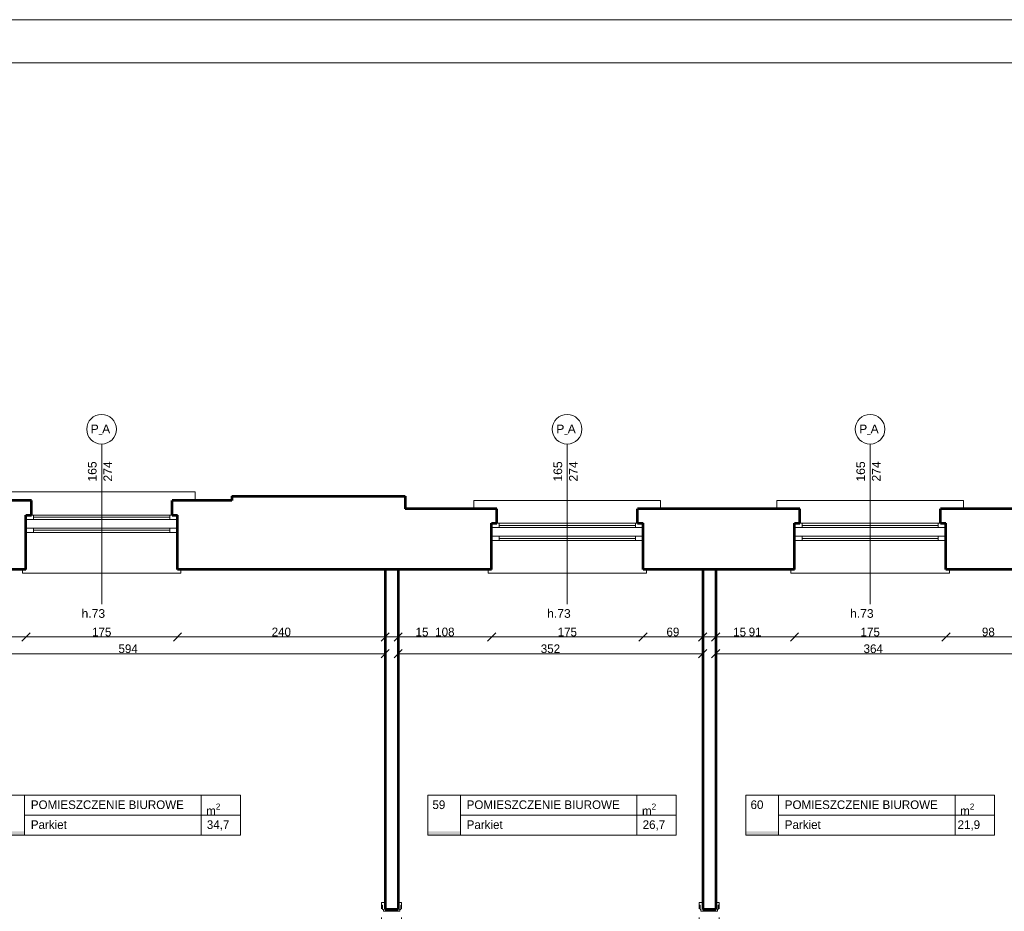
# Model space of a CAD drawing. Header units: inches. Extents: x -21887 to 84279, y -131485 to 67836.
# Tile 251 of 256: x 48838 to 60215, y 57531 to 67836. Entities that reach past the tile are written whole.
import ezdxf

# ---------------------------------------------------------------- set-up
doc = ezdxf.new("R2010")
doc.units = ezdxf.units.IN
doc.header["$MEASUREMENT"] = 0
doc.linetypes.add('Dashed copy', pattern=[200, 100, -100])
doc.layers.get('0').update_dxf_attribs({"lineweight": 13})
doc.layers.get('Defpoints').update_dxf_attribs({"lineweight": 13})
for name, color, linetype, lineweight in [('AI_MURY', 7, 'Continuous', 53), ('Dimensioning', 7, 'Continuous', 13), ('DRZWI', 7, 'Continuous', 13), ('dzialowki', 7, 'Continuous', 53), ('OPISY TABELKI', 7, 'Continuous', 13), ('PODCIAGI', 7, 'Continuous', 13), ('RAMKA', 7, 'Continuous', 13)]:
    doc.layers.add(name, color=color, linetype=linetype, lineweight=lineweight)
doc.styles.add('GENERATED_STYLE_7', font='txt')
doc.styles.add('GENERATED_STYLE_8', font='txt')
doc.styles.add('GENERATED_STYLE_9', font='txt')
doc.styles.add('Style-Courier New', font='txt')
doc.dimstyles.new('Dimstyle_5', dxfattribs={"dimtxt": 100, "dimasz": 95, "dimexe": 0.18, "dimexo": 0, "dimgap": 0.09, "dimtad": 1, "dimtih": 1, "dimtoh": 1, "dimdec": 0, "dimlfac": 0.1, "dimzin": 0, "dimdsep": 46, "dimlunit": 5, "dimtxsty": 'GENERATED_STYLE_7', "dimblk": 'ARROWHEAD_6', "dimcen": 0.09, "dimclrd": 161, "dimclre": 161, "dimclrt": 7, "dimadec": 0, "dimazin": 0, "dimtfac": 1, "dimtdec": 0, "dimtmove": 0, "dimatfit": 3, "dimfxl": 0, "dimtolj": 1, "dimtzin": 0, "dimarcsym": 0})

# ---------------------------------------------------------------- blocks, each defined once
blk = doc.blocks.new('ARROWHEAD_6')
at = {"color": 0, "linetype": 'Continuous'}
for p, q in [((0, 0), (-1, 0)), ((-0.5, -0.5), (0.5, 0.5))]:
    blk.add_line(p, q, dxfattribs=at)
blk = doc.blocks.new('*U1097')
at = {"layer": 'Defpoints', "color": 0, "linetype": 'Continuous'}
for p in [(53061, 60508), (47121, 60377), (53061, 60333)]:
    blk.add_point(p, dxfattribs=at)
at = {"layer": 'Dimensioning', "color": 161, "linetype": 'Continuous', "lineweight": -2}
for p, q in [((47121, 60508), (47121, 60509)), ((47216, 60508), (52966, 60508)), ((53061, 60508), (53061, 60509))]:
    blk.add_line(p, q, dxfattribs=at)
at = {"layer": 'Dimensioning', "color": 161, "linetype": 'Continuous', "lineweight": -2, "xscale": 95, "yscale": 95, "zscale": 95, "rotation": 180}
blk.add_blockref('ARROWHEAD_6', (47121, 60508), dxfattribs=at)
at = {"layer": 'Dimensioning', "color": 161, "linetype": 'Continuous', "lineweight": -2, "xscale": 95, "yscale": 95, "zscale": 95}
blk.add_blockref('ARROWHEAD_6', (53061, 60508), dxfattribs=at)
at = {"layer": 'Dimensioning', "color": 7, "linetype": 'Continuous', "insert": (50091, 60565), "char_height": 100, "attachment_point": 5, "style": 'GENERATED_STYLE_7'}
blk.add_mtext('594', dxfattribs=at)
blk = doc.blocks.new('*D2059')
at = {"layer": 'Defpoints'}
for p in [(50091, 60508), (53061, 60508), (47121, 60377), (53061, 60333)]:
    blk.add_point(p, dxfattribs=at)
at = {"layer": 'Dimensioning', "color": 161, "linetype": 'Continuous'}
blk.add_blockref('*U1097', (0, 0), dxfattribs=at)
blk = doc.blocks.new('*U1098')
at = {"layer": 'Defpoints', "color": 0, "linetype": 'Continuous'}
for p in [(56731, 60508), (53211, 60319), (56731, 60172)]:
    blk.add_point(p, dxfattribs=at)
at = {"layer": 'Dimensioning', "color": 161, "linetype": 'Continuous', "lineweight": -2}
for p, q in [((53211, 60508), (53211, 60509)), ((53306, 60508), (56636, 60508)), ((56731, 60508), (56731, 60509))]:
    blk.add_line(p, q, dxfattribs=at)
at = {"layer": 'Dimensioning', "color": 161, "linetype": 'Continuous', "lineweight": -2, "xscale": 95, "yscale": 95, "zscale": 95, "rotation": 180}
blk.add_blockref('ARROWHEAD_6', (53211, 60508), dxfattribs=at)
at = {"layer": 'Dimensioning', "color": 161, "linetype": 'Continuous', "lineweight": -2, "xscale": 95, "yscale": 95, "zscale": 95}
blk.add_blockref('ARROWHEAD_6', (56731, 60508), dxfattribs=at)
at = {"layer": 'Dimensioning', "color": 7, "linetype": 'Continuous', "insert": (54971, 60565), "char_height": 100, "attachment_point": 5, "style": 'GENERATED_STYLE_7'}
blk.add_mtext('352', dxfattribs=at)
blk = doc.blocks.new('*D2060')
at = {"layer": 'Defpoints'}
for p in [(54971, 60508), (56731, 60508), (53211, 60319), (56731, 60172)]:
    blk.add_point(p, dxfattribs=at)
at = {"layer": 'Dimensioning', "color": 161, "linetype": 'Continuous'}
blk.add_blockref('*U1098', (0, 0), dxfattribs=at)
blk = doc.blocks.new('*U1099')
at = {"layer": 'Defpoints', "color": 0, "linetype": 'Continuous'}
for p in [(60521, 60508), (56881, 60260), (60521, 60099)]:
    blk.add_point(p, dxfattribs=at)
at = {"layer": 'Dimensioning', "color": 161, "linetype": 'Continuous', "lineweight": -2}
for p, q in [((56881, 60508), (56881, 60509)), ((56976, 60508), (60426, 60508)), ((60521, 60508), (60521, 60509))]:
    blk.add_line(p, q, dxfattribs=at)
at = {"layer": 'Dimensioning', "color": 161, "linetype": 'Continuous', "lineweight": -2, "xscale": 95, "yscale": 95, "zscale": 95, "rotation": 180}
blk.add_blockref('ARROWHEAD_6', (56881, 60508), dxfattribs=at)
at = {"layer": 'Dimensioning', "color": 161, "linetype": 'Continuous', "lineweight": -2, "xscale": 95, "yscale": 95, "zscale": 95}
blk.add_blockref('ARROWHEAD_6', (60521, 60508), dxfattribs=at)
at = {"layer": 'Dimensioning', "color": 7, "linetype": 'Continuous', "insert": (58701, 60565), "char_height": 100, "attachment_point": 5, "style": 'GENERATED_STYLE_7'}
blk.add_mtext('364', dxfattribs=at)
blk = doc.blocks.new('*D2061')
at = {"layer": 'Defpoints'}
for p in [(58701, 60508), (60521, 60508), (56881, 60260), (60521, 60099)]:
    blk.add_point(p, dxfattribs=at)
at = {"layer": 'Dimensioning', "color": 161, "linetype": 'Continuous'}
blk.add_blockref('*U1099', (0, 0), dxfattribs=at)
blk = doc.blocks.new('*U1725')
at = {"layer": 'Defpoints', "color": 0, "linetype": 'Continuous'}
for p in [(48911, 61634), (47121, 61481), (48911, 60702)]:
    blk.add_point(p, dxfattribs=at)
at = {"layer": 'Dimensioning', "color": 161, "linetype": 'Continuous', "lineweight": -2}
for p, q in [((47121, 60703), (47121, 60702)), ((47216, 60702), (48816, 60702)), ((48911, 60703), (48911, 60702))]:
    blk.add_line(p, q, dxfattribs=at)
at = {"layer": 'Dimensioning', "color": 161, "linetype": 'Continuous', "lineweight": -2, "xscale": 95, "yscale": 95, "zscale": 95, "rotation": 180}
blk.add_blockref('ARROWHEAD_6', (47121, 60702), dxfattribs=at)
at = {"layer": 'Dimensioning', "color": 161, "linetype": 'Continuous', "lineweight": -2, "xscale": 95, "yscale": 95, "zscale": 95}
blk.add_blockref('ARROWHEAD_6', (48911, 60702), dxfattribs=at)
at = {"layer": 'Dimensioning', "color": 7, "linetype": 'Continuous', "insert": (48016, 60759), "char_height": 100, "attachment_point": 5, "style": 'GENERATED_STYLE_7'}
blk.add_mtext('179', dxfattribs=at)
blk = doc.blocks.new('*D3406')
at = {"layer": 'Defpoints'}
for p in [(48911, 61634), (47121, 61481), (48016, 60702), (48911, 60702)]:
    blk.add_point(p, dxfattribs=at)
at = {"layer": 'Dimensioning', "color": 161, "linetype": 'Continuous'}
blk.add_blockref('*U1725', (0, 0), dxfattribs=at)
blk = doc.blocks.new('*U1726')
at = {"layer": 'Defpoints', "color": 0, "linetype": 'Continuous'}
for p in [(48911, 61634), (50661, 61664), (50661, 60702)]:
    blk.add_point(p, dxfattribs=at)
at = {"layer": 'Dimensioning', "color": 161, "linetype": 'Continuous', "lineweight": -2}
for p, q in [((48911, 60703), (48911, 60702)), ((49006, 60702), (50566, 60702)), ((50661, 60703), (50661, 60702))]:
    blk.add_line(p, q, dxfattribs=at)
at = {"layer": 'Dimensioning', "color": 161, "linetype": 'Continuous', "lineweight": -2, "xscale": 95, "yscale": 95, "zscale": 95, "rotation": 180}
blk.add_blockref('ARROWHEAD_6', (48911, 60702), dxfattribs=at)
at = {"layer": 'Dimensioning', "color": 161, "linetype": 'Continuous', "lineweight": -2, "xscale": 95, "yscale": 95, "zscale": 95}
blk.add_blockref('ARROWHEAD_6', (50661, 60702), dxfattribs=at)
at = {"layer": 'Dimensioning', "color": 7, "linetype": 'Continuous', "insert": (49786, 60758), "char_height": 100, "attachment_point": 5, "style": 'GENERATED_STYLE_7'}
blk.add_mtext('175', dxfattribs=at)
blk = doc.blocks.new('*D3407')
at = {"layer": 'Defpoints'}
for p in [(48911, 61634), (50661, 61664), (49786, 60702), (50661, 60702)]:
    blk.add_point(p, dxfattribs=at)
at = {"layer": 'Dimensioning', "color": 161, "linetype": 'Continuous'}
blk.add_blockref('*U1726', (0, 0), dxfattribs=at)
blk = doc.blocks.new('*U1727')
at = {"layer": 'Defpoints', "color": 0, "linetype": 'Continuous'}
for p in [(50661, 61664), (53061, 61481), (53061, 60702)]:
    blk.add_point(p, dxfattribs=at)
at = {"layer": 'Dimensioning', "color": 161, "linetype": 'Continuous', "lineweight": -2}
for p, q in [((50661, 60703), (50661, 60702)), ((50756, 60702), (52966, 60702)), ((53061, 60703), (53061, 60702))]:
    blk.add_line(p, q, dxfattribs=at)
at = {"layer": 'Dimensioning', "color": 161, "linetype": 'Continuous', "lineweight": -2, "xscale": 95, "yscale": 95, "zscale": 95, "rotation": 180}
blk.add_blockref('ARROWHEAD_6', (50661, 60702), dxfattribs=at)
at = {"layer": 'Dimensioning', "color": 161, "linetype": 'Continuous', "lineweight": -2, "xscale": 95, "yscale": 95, "zscale": 95}
blk.add_blockref('ARROWHEAD_6', (53061, 60702), dxfattribs=at)
at = {"layer": 'Dimensioning', "color": 7, "linetype": 'Continuous', "insert": (51861, 60759), "char_height": 100, "attachment_point": 5, "style": 'GENERATED_STYLE_7'}
blk.add_mtext('240', dxfattribs=at)
blk = doc.blocks.new('*D3408')
at = {"layer": 'Defpoints'}
for p in [(50661, 61664), (53061, 61481), (51861, 60702), (53061, 60702)]:
    blk.add_point(p, dxfattribs=at)
at = {"layer": 'Dimensioning', "color": 161, "linetype": 'Continuous'}
blk.add_blockref('*U1727', (0, 0), dxfattribs=at)
blk = doc.blocks.new('*U1728')
at = {"layer": 'Defpoints', "color": 0, "linetype": 'Continuous'}
for p in [(53061, 61481), (53211, 61481), (53211, 60702)]:
    blk.add_point(p, dxfattribs=at)
at = {"layer": 'Dimensioning', "color": 161, "linetype": 'Continuous', "lineweight": -2}
for p, q in [((52966, 60702), (52871, 60702)), ((53061, 60703), (53061, 60702)), ((53061, 60702), (53211, 60702)), ((53211, 60703), (53211, 60702)), ((53306, 60702), (53574, 60702))]:
    blk.add_line(p, q, dxfattribs=at)
at = {"layer": 'Dimensioning', "color": 161, "linetype": 'Continuous', "lineweight": -2, "xscale": 95, "yscale": 95, "zscale": 95}
blk.add_blockref('ARROWHEAD_6', (53061, 60702), dxfattribs=at)
at = {"layer": 'Dimensioning', "color": 161, "linetype": 'Continuous', "lineweight": -2, "xscale": 95, "yscale": 95, "zscale": 95, "rotation": 180}
blk.add_blockref('ARROWHEAD_6', (53211, 60702), dxfattribs=at)
at = {"layer": 'Dimensioning', "color": 7, "linetype": 'Continuous', "insert": (53487, 60758), "char_height": 100, "attachment_point": 5, "style": 'GENERATED_STYLE_7'}
blk.add_mtext('15', dxfattribs=at)
blk = doc.blocks.new('*D3409')
at = {"layer": 'Defpoints'}
for p in [(53061, 61481), (53211, 61481), (53211, 60702), (53487, 60702)]:
    blk.add_point(p, dxfattribs=at)
at = {"layer": 'Dimensioning', "color": 161, "linetype": 'Continuous'}
blk.add_blockref('*U1728', (0, 0), dxfattribs=at)
blk = doc.blocks.new('*U1729')
at = {"layer": 'Defpoints', "color": 0, "linetype": 'Continuous'}
for p in [(54291, 61573), (53211, 61481), (54291, 60702)]:
    blk.add_point(p, dxfattribs=at)
at = {"layer": 'Dimensioning', "color": 161, "linetype": 'Continuous', "lineweight": -2}
for p, q in [((53211, 60703), (53211, 60702)), ((53306, 60702), (54196, 60702)), ((54291, 60703), (54291, 60702))]:
    blk.add_line(p, q, dxfattribs=at)
at = {"layer": 'Dimensioning', "color": 161, "linetype": 'Continuous', "lineweight": -2, "xscale": 95, "yscale": 95, "zscale": 95, "rotation": 180}
blk.add_blockref('ARROWHEAD_6', (53211, 60702), dxfattribs=at)
at = {"layer": 'Dimensioning', "color": 161, "linetype": 'Continuous', "lineweight": -2, "xscale": 95, "yscale": 95, "zscale": 95}
blk.add_blockref('ARROWHEAD_6', (54291, 60702), dxfattribs=at)
at = {"layer": 'Dimensioning', "color": 7, "linetype": 'Continuous', "insert": (53751, 60759), "char_height": 100, "attachment_point": 5, "style": 'GENERATED_STYLE_7'}
blk.add_mtext('108', dxfattribs=at)
blk = doc.blocks.new('*D3410')
at = {"layer": 'Defpoints'}
for p in [(54291, 61573), (53211, 61481), (53751, 60702), (54291, 60702)]:
    blk.add_point(p, dxfattribs=at)
at = {"layer": 'Dimensioning', "color": 161, "linetype": 'Continuous'}
blk.add_blockref('*U1729', (0, 0), dxfattribs=at)
blk = doc.blocks.new('*U1730')
at = {"layer": 'Defpoints', "color": 0, "linetype": 'Continuous'}
for p in [(54291, 61573), (56041, 61644), (56041, 60702)]:
    blk.add_point(p, dxfattribs=at)
at = {"layer": 'Dimensioning', "color": 161, "linetype": 'Continuous', "lineweight": -2}
for p, q in [((54291, 60703), (54291, 60702)), ((54386, 60702), (55946, 60702)), ((56041, 60703), (56041, 60702))]:
    blk.add_line(p, q, dxfattribs=at)
at = {"layer": 'Dimensioning', "color": 161, "linetype": 'Continuous', "lineweight": -2, "xscale": 95, "yscale": 95, "zscale": 95, "rotation": 180}
blk.add_blockref('ARROWHEAD_6', (54291, 60702), dxfattribs=at)
at = {"layer": 'Dimensioning', "color": 161, "linetype": 'Continuous', "lineweight": -2, "xscale": 95, "yscale": 95, "zscale": 95}
blk.add_blockref('ARROWHEAD_6', (56041, 60702), dxfattribs=at)
at = {"layer": 'Dimensioning', "color": 7, "linetype": 'Continuous', "insert": (55166, 60758), "char_height": 100, "attachment_point": 5, "style": 'GENERATED_STYLE_7'}
blk.add_mtext('175', dxfattribs=at)
blk = doc.blocks.new('*D3411')
at = {"layer": 'Defpoints'}
for p in [(54291, 61573), (56041, 61644), (55166, 60702), (56041, 60702)]:
    blk.add_point(p, dxfattribs=at)
at = {"layer": 'Dimensioning', "color": 161, "linetype": 'Continuous'}
blk.add_blockref('*U1730', (0, 0), dxfattribs=at)
blk = doc.blocks.new('*U1731')
at = {"layer": 'Defpoints', "color": 0, "linetype": 'Continuous'}
for p in [(56041, 61644), (56731, 61481), (56731, 60702)]:
    blk.add_point(p, dxfattribs=at)
at = {"layer": 'Dimensioning', "color": 161, "linetype": 'Continuous', "lineweight": -2}
for p, q in [((56041, 60703), (56041, 60702)), ((56136, 60702), (56636, 60702)), ((56731, 60703), (56731, 60702))]:
    blk.add_line(p, q, dxfattribs=at)
at = {"layer": 'Dimensioning', "color": 161, "linetype": 'Continuous', "lineweight": -2, "xscale": 95, "yscale": 95, "zscale": 95, "rotation": 180}
blk.add_blockref('ARROWHEAD_6', (56041, 60702), dxfattribs=at)
at = {"layer": 'Dimensioning', "color": 161, "linetype": 'Continuous', "lineweight": -2, "xscale": 95, "yscale": 95, "zscale": 95}
blk.add_blockref('ARROWHEAD_6', (56731, 60702), dxfattribs=at)
at = {"layer": 'Dimensioning', "color": 7, "linetype": 'Continuous', "insert": (56386, 60759), "char_height": 100, "attachment_point": 5, "style": 'GENERATED_STYLE_7'}
blk.add_mtext('69', dxfattribs=at)
blk = doc.blocks.new('*D3412')
at = {"layer": 'Defpoints'}
for p in [(56041, 61644), (56731, 61481), (56386, 60702), (56731, 60702)]:
    blk.add_point(p, dxfattribs=at)
at = {"layer": 'Dimensioning', "color": 161, "linetype": 'Continuous'}
blk.add_blockref('*U1731', (0, 0), dxfattribs=at)
blk = doc.blocks.new('*U1732')
at = {"layer": 'Defpoints', "color": 0, "linetype": 'Continuous'}
for p in [(56731, 61481), (56881, 61481), (56881, 60702)]:
    blk.add_point(p, dxfattribs=at)
at = {"layer": 'Dimensioning', "color": 161, "linetype": 'Continuous', "lineweight": -2}
for p, q in [((56636, 60702), (56541, 60702)), ((56731, 60703), (56731, 60702)), ((56731, 60702), (56881, 60702)), ((56881, 60703), (56881, 60702)), ((56976, 60702), (57244, 60702))]:
    blk.add_line(p, q, dxfattribs=at)
at = {"layer": 'Dimensioning', "color": 161, "linetype": 'Continuous', "lineweight": -2, "xscale": 95, "yscale": 95, "zscale": 95}
blk.add_blockref('ARROWHEAD_6', (56731, 60702), dxfattribs=at)
at = {"layer": 'Dimensioning', "color": 161, "linetype": 'Continuous', "lineweight": -2, "xscale": 95, "yscale": 95, "zscale": 95, "rotation": 180}
blk.add_blockref('ARROWHEAD_6', (56881, 60702), dxfattribs=at)
at = {"layer": 'Dimensioning', "color": 7, "linetype": 'Continuous', "insert": (57157, 60758), "char_height": 100, "attachment_point": 5, "style": 'GENERATED_STYLE_7'}
blk.add_mtext('15', dxfattribs=at)
blk = doc.blocks.new('*D3413')
at = {"layer": 'Defpoints'}
for p in [(56731, 61481), (56881, 61481), (56881, 60702), (57157, 60702)]:
    blk.add_point(p, dxfattribs=at)
at = {"layer": 'Dimensioning', "color": 161, "linetype": 'Continuous'}
blk.add_blockref('*U1732', (0, 0), dxfattribs=at)
blk = doc.blocks.new('*U1733')
at = {"layer": 'Defpoints', "color": 0, "linetype": 'Continuous'}
for p in [(57791, 61634), (56881, 61481), (57791, 60702)]:
    blk.add_point(p, dxfattribs=at)
at = {"layer": 'Dimensioning', "color": 161, "linetype": 'Continuous', "lineweight": -2}
for p, q in [((56881, 60703), (56881, 60702)), ((56976, 60702), (57696, 60702)), ((57791, 60703), (57791, 60702))]:
    blk.add_line(p, q, dxfattribs=at)
at = {"layer": 'Dimensioning', "color": 161, "linetype": 'Continuous', "lineweight": -2, "xscale": 95, "yscale": 95, "zscale": 95, "rotation": 180}
blk.add_blockref('ARROWHEAD_6', (56881, 60702), dxfattribs=at)
at = {"layer": 'Dimensioning', "color": 161, "linetype": 'Continuous', "lineweight": -2, "xscale": 95, "yscale": 95, "zscale": 95}
blk.add_blockref('ARROWHEAD_6', (57791, 60702), dxfattribs=at)
at = {"layer": 'Dimensioning', "color": 7, "linetype": 'Continuous', "insert": (57336, 60759), "char_height": 100, "attachment_point": 5, "style": 'GENERATED_STYLE_7'}
blk.add_mtext('91', dxfattribs=at)
blk = doc.blocks.new('*D3414')
at = {"layer": 'Defpoints'}
for p in [(57791, 61634), (56881, 61481), (57336, 60702), (57791, 60702)]:
    blk.add_point(p, dxfattribs=at)
at = {"layer": 'Dimensioning', "color": 161, "linetype": 'Continuous'}
blk.add_blockref('*U1733', (0, 0), dxfattribs=at)
blk = doc.blocks.new('*U1734')
at = {"layer": 'Defpoints', "color": 0, "linetype": 'Continuous'}
for p in [(57791, 61634), (59541, 61664), (59541, 60702)]:
    blk.add_point(p, dxfattribs=at)
at = {"layer": 'Dimensioning', "color": 161, "linetype": 'Continuous', "lineweight": -2}
for p, q in [((57791, 60703), (57791, 60702)), ((57886, 60702), (59446, 60702)), ((59541, 60703), (59541, 60702))]:
    blk.add_line(p, q, dxfattribs=at)
at = {"layer": 'Dimensioning', "color": 161, "linetype": 'Continuous', "lineweight": -2, "xscale": 95, "yscale": 95, "zscale": 95, "rotation": 180}
blk.add_blockref('ARROWHEAD_6', (57791, 60702), dxfattribs=at)
at = {"layer": 'Dimensioning', "color": 161, "linetype": 'Continuous', "lineweight": -2, "xscale": 95, "yscale": 95, "zscale": 95}
blk.add_blockref('ARROWHEAD_6', (59541, 60702), dxfattribs=at)
at = {"layer": 'Dimensioning', "color": 7, "linetype": 'Continuous', "insert": (58666, 60758), "char_height": 100, "attachment_point": 5, "style": 'GENERATED_STYLE_7'}
blk.add_mtext('175', dxfattribs=at)
blk = doc.blocks.new('*D3415')
at = {"layer": 'Defpoints'}
for p in [(57791, 61634), (59541, 61664), (58666, 60702), (59541, 60702)]:
    blk.add_point(p, dxfattribs=at)
at = {"layer": 'Dimensioning', "color": 161, "linetype": 'Continuous'}
blk.add_blockref('*U1734', (0, 0), dxfattribs=at)
blk = doc.blocks.new('*U1735')
at = {"layer": 'Defpoints', "color": 0, "linetype": 'Continuous'}
for p in [(59541, 61664), (60521, 61481), (60521, 60702)]:
    blk.add_point(p, dxfattribs=at)
at = {"layer": 'Dimensioning', "color": 161, "linetype": 'Continuous', "lineweight": -2}
for p, q in [((59541, 60703), (59541, 60702)), ((59636, 60702), (60426, 60702)), ((60521, 60703), (60521, 60702))]:
    blk.add_line(p, q, dxfattribs=at)
at = {"layer": 'Dimensioning', "color": 161, "linetype": 'Continuous', "lineweight": -2, "xscale": 95, "yscale": 95, "zscale": 95, "rotation": 180}
blk.add_blockref('ARROWHEAD_6', (59541, 60702), dxfattribs=at)
at = {"layer": 'Dimensioning', "color": 161, "linetype": 'Continuous', "lineweight": -2, "xscale": 95, "yscale": 95, "zscale": 95}
blk.add_blockref('ARROWHEAD_6', (60521, 60702), dxfattribs=at)
at = {"layer": 'Dimensioning', "color": 7, "linetype": 'Continuous', "insert": (60031, 60759), "char_height": 100, "attachment_point": 5, "style": 'GENERATED_STYLE_7'}
blk.add_mtext('98', dxfattribs=at)
blk = doc.blocks.new('*D3416')
at = {"layer": 'Defpoints'}
for p in [(59541, 61664), (60521, 61481), (60031, 60702), (60521, 60702)]:
    blk.add_point(p, dxfattribs=at)
at = {"layer": 'Dimensioning', "color": 161, "linetype": 'Continuous'}
blk.add_blockref('*U1735', (0, 0), dxfattribs=at)

msp = doc.modelspace()

# ---------------------------------------------------------------- hatches: boundary and pattern name
at = {"layer": 'OPISY TABELKI', "extrusion": (0, 0, -1)}
for points in [[(-48895.2, 58411.4), (-48895.2, 58453.6), (-48518.7, 58453.6), (-48518.7, 58411.4)], [(-53931, 58411.4), (-53931, 58453.6), (-53554.6, 58453.6), (-53554.6, 58411.4)], [(-57607.1, 58411.4), (-57607.1, 58453.6), (-57230.6, 58453.6), (-57230.6, 58411.4)]]:
    msp.add_hatch(color=7, dxfattribs=at).paths.add_polyline_path(points, flags=16)

# ---------------------------------------------------------------- linework, layer by layer
at = {"layer": 'AI_MURY', "color": 7, "linetype": 'Continuous'}
for p, q in [((48973, 62280.7), (48280.5, 62280.7)), ((48973, 62110.7), (48973, 62280.7)), ((50598, 62110.7), (50598, 62280.7)), ((51290.5, 62280.7), (50598, 62280.7)), ((51290.5, 62330.7), (53290.5, 62330.7)), ((51290.5, 62330.7), (51290.5, 62280.7)), ((53290.5, 62330.7), (53290.5, 62180.7)), ((54353, 62180.7), (53290.5, 62180.7)), ((54353, 62015.7), (54353, 62180.7)), ((55978, 62015.7), (55978, 62180.7)), ((57853, 62180.7), (55978, 62180.7)), ((57853, 62015.7), (57853, 62180.7)), ((59478, 62015.7), (59478, 62180.7)), ((61353, 62180.7), (59478, 62180.7)), ((48910.5, 61480.7), (48910.5, 62110.7)), ((48910.5, 62110.7), (48973, 62110.7)), ((50598, 62110.7), (50660.5, 62110.7)), ((50660.5, 61480.7), (50660.5, 62110.7)), ((54290.5, 62015.7), (54353, 62015.7)), ((54290.5, 61480.7), (54290.5, 62015.7)), ((55978, 62015.7), (56040.5, 62015.7)), ((56040.5, 61480.7), (56040.5, 62015.7)), ((57790.5, 62015.7), (57853, 62015.7)), ((57790.5, 61480.7), (57790.5, 62015.7)), ((59478, 62015.7), (59540.5, 62015.7)), ((59540.5, 61480.7), (59540.5, 62015.7)), ((48910.5, 61480.7), (47120.5, 61480.7)), ((54290.5, 61480.7), (50660.5, 61480.7)), ((57790.5, 61480.7), (56040.5, 61480.7)), ((61290.5, 61480.7), (59540.5, 61480.7))]:
    msp.add_line(p, q, dxfattribs=at)
at = {"layer": 'DRZWI', "color": 220, "linetype": 'Continuous'}
for p, q in [((49785.5, 62931.1), (49785.5, 61080.3)), ((55165.5, 62931.1), (55165.5, 61080.3)), ((58665.5, 62931.1), (58665.5, 61080.3)), ((48998, 62060.7), (48910.5, 62060.7)), ((48998, 62110.7), (48973, 62110.7)), ((48998, 62060.7), (48998, 62110.7)), ((48998, 62110.7), (50573, 62110.7)), ((48998, 62085.7), (50573, 62085.7)), ((48998, 62060.7), (50573, 62060.7)), ((50573, 62060.7), (50573, 62110.7)), ((50573, 62110.7), (50598, 62110.7)), ((50573, 62060.7), (50660.5, 62060.7)), ((54378, 62015.7), (54353, 62015.7)), ((54378, 61965.7), (54378, 62015.7)), ((54378, 62015.7), (55953, 62015.7)), ((55953, 61965.7), (55953, 62015.7)), ((55953, 62015.7), (55978, 62015.7)), ((57878, 62015.7), (57853, 62015.7)), ((57878, 61965.7), (57878, 62015.7)), ((57878, 62015.7), (59453, 62015.7)), ((59453, 61965.7), (59453, 62015.7)), ((59453, 62015.7), (59478, 62015.7)), ((48998, 61960.7), (48910.5, 61960.7)), ((48998, 61910.7), (48910.5, 61910.7)), ((48998, 61910.7), (48998, 61960.7)), ((48998, 61960.7), (50573, 61960.7)), ((48998, 61935.7), (50573, 61935.7)), ((48998, 61910.7), (50573, 61910.7)), ((50573, 61960.7), (50660.5, 61960.7)), ((50573, 61910.7), (50573, 61960.7)), ((50573, 61910.7), (50660.5, 61910.7)), ((54378, 61965.7), (54290.5, 61965.7)), ((54378, 61990.7), (55953, 61990.7)), ((54378, 61965.7), (55953, 61965.7)), ((55953, 61965.7), (56040.5, 61965.7)), ((57878, 61965.7), (57790.5, 61965.7)), ((57878, 61990.7), (59453, 61990.7)), ((57878, 61965.7), (59453, 61965.7)), ((59453, 61965.7), (59540.5, 61965.7)), ((54378, 61865.7), (54290.5, 61865.7)), ((54378, 61815.7), (54290.5, 61815.7)), ((54378, 61815.7), (54378, 61865.7)), ((54378, 61865.7), (55953, 61865.7)), ((54378, 61840.7), (55953, 61840.7)), ((54378, 61815.7), (55953, 61815.7)), ((55953, 61865.7), (56040.5, 61865.7)), ((55953, 61815.7), (55953, 61865.7)), ((55953, 61815.7), (56040.5, 61815.7)), ((57878, 61865.7), (57790.5, 61865.7)), ((57878, 61815.7), (57790.5, 61815.7)), ((57878, 61815.7), (57878, 61865.7)), ((57878, 61865.7), (59453, 61865.7)), ((57878, 61840.7), (59453, 61840.7)), ((57878, 61815.7), (59453, 61815.7)), ((59453, 61865.7), (59540.5, 61865.7)), ((59453, 61815.7), (59453, 61865.7)), ((59453, 61815.7), (59540.5, 61815.7))]:
    msp.add_line(p, q, dxfattribs=at)
at = {"layer": 'DRZWI', "color": 251, "linetype": 'Continuous'}
for p, q in [((48706.6, 62380.7), (50864.4, 62380.7)), ((50864.4, 62380.7), (50864.4, 62280.7)), ((54086.6, 62280.7), (56244.4, 62280.7)), ((54086.6, 62280.7), (54086.6, 62180.7)), ((56244.4, 62280.7), (56244.4, 62180.7)), ((57586.6, 62280.7), (59744.4, 62280.7)), ((57586.6, 62280.7), (57586.6, 62180.7)), ((59744.4, 62280.7), (59744.4, 62180.7)), ((48870.5, 61480.7), (48870.5, 61440.7)), ((48870.5, 61440.7), (50700.5, 61440.7)), ((50700.5, 61480.7), (50700.5, 61440.7)), ((54250.5, 61480.7), (54250.5, 61440.7)), ((54250.5, 61440.7), (56080.5, 61440.7)), ((56080.5, 61480.7), (56080.5, 61440.7)), ((57750.5, 61480.7), (57750.5, 61440.7)), ((57750.5, 61440.7), (59580.5, 61440.7)), ((59580.5, 61480.7), (59580.5, 61440.7))]:
    msp.add_line(p, q, dxfattribs=at)
at = {"layer": 'DRZWI', "color": 220, "linetype": 'Continuous'}
for centre in [(49783.8, 63102.4), (55163.8, 63102.4), (58663.8, 63102.4)]:
    msp.add_circle(centre, 171.3, dxfattribs=at)
at = {"layer": 'dzialowki', "color": 12, "linetype": 'Continuous'}
for p, q in [((53060.5, 61480.7), (53060.5, 57550.7)), ((53210.5, 61480.7), (53210.5, 57550.7)), ((56730.5, 61480.7), (56730.5, 57550.7)), ((56880.5, 61480.7), (56880.5, 57550.7)), ((53210.5, 57550.7), (53060.5, 57550.7)), ((56880.5, 57550.7), (56730.5, 57550.7))]:
    msp.add_line(p, q, dxfattribs=at)
at = {"layer": 'OPISY TABELKI', "color": 7, "linetype": 'Continuous'}
for p, q in [((48518.7, 58872.2), (51388.5, 58872.2)), ((48895.2, 58872.2), (48895.2, 58411.4)), ((50934.5, 58872.2), (50934.5, 58411.4)), ((51388.5, 58872.2), (51388.5, 58411.4)), ((53554.6, 58872.2), (56424.3, 58872.2)), ((53554.6, 58872.2), (53554.6, 58411.4)), ((53931, 58872.2), (53931, 58411.4)), ((55970.3, 58872.2), (55970.3, 58411.4)), ((56424.3, 58872.2), (56424.3, 58411.4)), ((57230.6, 58872.2), (60100.4, 58872.2)), ((57230.6, 58872.2), (57230.6, 58411.4)), ((57607.1, 58872.2), (57607.1, 58411.4)), ((59646.4, 58872.2), (59646.4, 58411.4)), ((60100.4, 58872.2), (60100.4, 58411.4)), ((48895.2, 58641.8), (51388.5, 58641.8)), ((53931, 58641.8), (56424.3, 58641.8)), ((57607.1, 58641.8), (60100.4, 58641.8)), ((48518.7, 58411.4), (51388.5, 58411.4)), ((53554.6, 58411.4), (56424.3, 58411.4)), ((57230.6, 58411.4), (60100.4, 58411.4))]:
    msp.add_line(p, q, dxfattribs=at)
at = {"layer": 'PODCIAGI', "color": 9, "linetype": 'Dashed copy'}
msp.add_line((57551.4, 60702.4), (56041.5, 60702.4), dxfattribs=at)
at = {"layer": 'PODCIAGI', "color": 5, "linetype": 'Continuous'}
for p, q in [((53020.5, 57600.7), (53020.5, 57630.7)), ((53020.5, 57630.7), (53060.5, 57630.7)), ((53020.5, 57600.7), (53030.5, 57600.7)), ((53030.5, 57550.7), (53030.5, 57600.7)), ((53250.5, 57630.7), (53210.5, 57630.7)), ((53240.5, 57550.7), (53240.5, 57600.7)), ((53250.5, 57600.7), (53240.5, 57600.7)), ((53250.5, 57600.7), (53250.5, 57630.7)), ((56690.5, 57600.7), (56690.5, 57630.7)), ((56690.5, 57630.7), (56730.5, 57630.7)), ((56690.5, 57600.7), (56700.5, 57600.7)), ((56700.5, 57550.7), (56700.5, 57600.7)), ((56920.5, 57630.7), (56880.5, 57630.7)), ((56910.5, 57550.7), (56910.5, 57600.7)), ((56920.5, 57600.7), (56910.5, 57600.7)), ((56920.5, 57600.7), (56920.5, 57630.7)), ((53030.5, 57550.7), (53040.5, 57550.7)), ((53040.5, 57550.7), (53040.5, 57530.7)), ((53040.5, 57530.7), (53230.5, 57530.7)), ((53230.5, 57550.7), (53230.5, 57530.7)), ((53240.5, 57550.7), (53230.5, 57550.7)), ((56700.5, 57550.7), (56710.5, 57550.7)), ((56710.5, 57550.7), (56710.5, 57530.7)), ((56710.5, 57530.7), (56900.5, 57530.7)), ((56900.5, 57550.7), (56900.5, 57530.7)), ((56910.5, 57550.7), (56900.5, 57550.7))]:
    msp.add_line(p, q, dxfattribs=at)
at = {"layer": 'PODCIAGI', "color": 5, "linetype": 'Dashed copy'}
for p, q in [((53020.5, 56560.7), (53020.5, 57600.7)), ((53250.5, 56560.7), (53250.5, 57600.7)), ((56690.5, 56560.7), (56690.5, 57600.7)), ((56920.5, 56560.7), (56920.5, 57600.7))]:
    msp.add_line(p, q, dxfattribs=at)
at = {"layer": 'RAMKA', "color": 1, "linetype": 'Continuous'}
for p, q in [((84278.6, 67836.2), (-21887.4, 67836.2)), ((83778.6, 67336.2), (-19387.4, 67336.2))]:
    msp.add_line(p, q, dxfattribs=at)

# ---------------------------------------------------------------- texts
at = {"layer": 'DRZWI', "color": 220, "char_height": 100, "attachment_point": 1, "style": 'GENERATED_STYLE_7'}
for s, insert, width in [('\\fArial|b0|i0|c238|p39;P\\H50.000000;_\\H100.000000;A', (49658.6, 63156), 460.117), ('\\fArial|b0|i0|c238|p39;P\\H50.000000;_\\H100.000000;A', (55038.6, 63156), 460.117), ('\\fArial|b0|i0|c238|p39;P\\H50.000000;_\\H100.000000;A', (58538.6, 63156), 460.117), ('\\fArial|b0|i0|c238|p39;h.73', (49553.3, 61023), 460.863), ('\\fArial|b0|i0|c238|p39;h.73', (54933.3, 61023), 460.863), ('\\fArial|b0|i0|c238|p39;h.73', (58433.3, 61023), 460.863)]:
    msp.add_mtext(s, dxfattribs=dict(at, insert=insert, width=width))
at = {"layer": 'DRZWI', "color": 220, "char_height": 100, "width": 355.178, "attachment_point": 1, "rotation": 90, "line_spacing_factor": 1.079079, "style": 'GENERATED_STYLE_7'}
for insert in [(49626.2, 62498), (55006.2, 62498), (58506.2, 62498)]:
    msp.add_mtext('\\fArial|b0|i0|c238|p39;165\\P274', dxfattribs=dict(at, insert=insert))
at = {"layer": 'OPISY TABELKI', "color": 7, "char_height": 100, "attachment_point": 1}
for s, insert, width, style in [('POMIESZCZENIE BIUROWE  ', (48967, 58812.7), 2409.415, 'GENERATED_STYLE_9'), ('\\A1;m\\H70.000000;\\S2^  ;', (50993.3, 58776.1), 323.775, 'GENERATED_STYLE_9'), ('59', (53607.2, 58812.7), 323.775, 'GENERATED_STYLE_8'), ('POMIESZCZENIE BIUROWE  ', (54002.9, 58812.7), 2409.415, 'GENERATED_STYLE_9'), ('\\A1;m\\H70.000000;\\S2^  ;', (56029.2, 58776.1), 323.775, 'GENERATED_STYLE_9'), ('60', (57283.3, 58812.7), 323.775, 'GENERATED_STYLE_8'), ('POMIESZCZENIE BIUROWE  ', (57678.9, 58812.7), 2409.415, 'GENERATED_STYLE_9'), ('\\A1;m\\H70.000000;\\S2^  ;', (59705.2, 58776.1), 323.775, 'GENERATED_STYLE_9'), ('Parkiet  ', (48967, 58582.3), 2409.415, 'GENERATED_STYLE_9'), (' 34,7          ', (50963.5, 58582.3), 424.969, 'GENERATED_STYLE_9'), ('Parkiet  ', (54002.9, 58582.3), 2409.415, 'GENERATED_STYLE_9'), (' 26,7          ', (55999.4, 58582.3), 424.969, 'GENERATED_STYLE_9'), ('Parkiet  ', (57678.9, 58582.3), 2409.415, 'GENERATED_STYLE_9'), ('21,9          ', (59675.4, 58582.3), 424.969, 'GENERATED_STYLE_9')]:
    msp.add_mtext(s, dxfattribs=dict(at, insert=insert, width=width, style=style))

# ---------------------------------------------------------------- dimensions: what is measured, and where the dimension line sits
at = {"layer": 'Dimensioning', "color": 161, "linetype": 'Continuous'}
for base, p1, p2, picture, middle in [((48910.5, 60702.4), (47120.5, 61480.7), (48910.5, 61633.7), '*D3406', (48015.5, 60702.4)), ((50660.5, 60702.4), (48910.5, 61633.7), (50660.5, 61664.2), '*D3407', (49785.5, 60702.4)), ((53060.5, 60702.4), (50660.5, 61664.2), (53060.5, 61480.7), '*D3408', (51860.5, 60702.4)), ((54290.5, 60702.4), (53210.5, 61480.7), (54290.5, 61572.7), '*D3410', (53750.5, 60702.4)), ((56040.5, 60702.4), (54290.5, 61572.7), (56040.5, 61643.9), '*D3411', (55165.5, 60702.4)), ((56730.5, 60702.4), (56040.5, 61643.9), (56730.5, 61480.7), '*D3412', (56385.5, 60702.4)), ((57790.5, 60702.4), (56880.5, 61480.7), (57790.5, 61633.7), '*D3414', (57335.5, 60702.4)), ((59540.5, 60702.4), (57790.5, 61633.7), (59540.5, 61664.2), '*D3415', (58665.5, 60702.4)), ((60520.5, 60702.4), (59540.5, 61664.2), (60520.5, 61480.7), '*D3416', (60030.5, 60702.4)), ((53210.5, 60702.4), (53060.5, 61480.7), (53210.5, 61480.7), '*D3409', (53487.2, 60702.4)), ((56880.5, 60702.4), (56730.5, 61480.7), (56880.5, 61480.7), '*D3413', (57157.2, 60702.4)), ((53060.5, 60508.3), (47120.5, 60377.3), (53060.5, 60333.4), '*D2059', (50090.5, 60508.3)), ((56730.5, 60508.3), (53210.5, 60318.7), (56730.5, 60172.4), '*D2060', (54970.5, 60508.3)), ((60520.5, 60508.3), (56880.5, 60260.2), (60520.5, 60099.2), '*D2061', (58700.5, 60508.3))]:
    dim = msp.add_linear_dim(base=base, p1=p1, p2=p2, dimstyle='Dimstyle_5', override={"dimtxsty": 'Style-Courier New', "dimclrd": 0, "dimclre": 161, "dimlwe": 0}, dxfattribs=at)
    dim.commit()
    dim.dimension.update_dxf_attribs({"geometry": picture, "text_midpoint": middle, "dimtype": 128})

doc.saveas('drawing.dxf')
